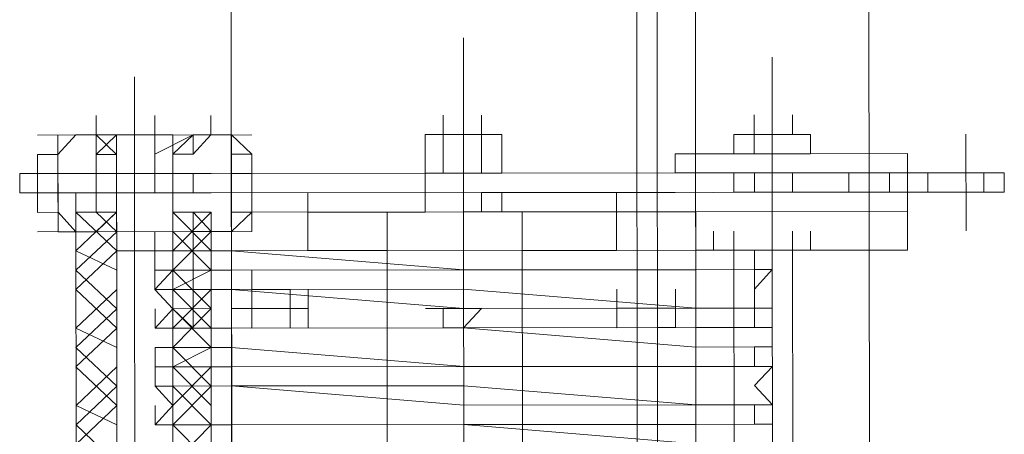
# Model space of a CAD drawing. Header units: inches. Extents: x -5850 to 5646, y 8947 to 13007.
# Tile 90 of 256: x -4227 to -4205, y 10589 to 10598. Entities that reach past the tile are written whole.
import ezdxf

# ---------------------------------------------------------------- set-up
doc = ezdxf.new("R2010")
doc.units = ezdxf.units.IN
doc.header["$MEASUREMENT"] = 0
doc.layers.add('at_Entity', color=7, linetype='Continuous')

msp = doc.modelspace()

# ---------------------------------------------------------------- linework, layer by layer
at = {"layer": 'at_Entity', "color": 7, "lineweight": 20}
for p, q in [((-4212.949, 10500.153), (-4213.751, 11398.174)), ((-4212.557, 10560.981), (-4213.305, 11398.174)), ((-4208.676, 11398.178), (-4207.875, 10500.158)), ((-4207.875, 10500.158), (-4208.676, 11398.178)), ((-4221.87, 10560.973), (-4222.555, 11328.048)), ((-4211.666, 10500.154), (-4212.406, 11328.057)), ((-4217.272, 10595.612), (-4217.273, 10596.036)), ((-4216.826, 10595.612), (-4216.827, 10596.036)), ((-4216.826, 10595.612), (-4216.827, 10596.036)), ((-4216.436, 10595.613), (-4216.436, 10596.037)), ((-4216.436, 10595.613), (-4216.436, 10596.037)), ((-4216.436, 10595.613), (-4216.436, 10596.037)), ((-4216.436, 10595.613), (-4216.436, 10596.037)), ((-4216.436, 10595.613), (-4216.436, 10596.037)), ((-4210.469, 10595.618), (-4210.47, 10596.042)), ((-4209.633, 10595.619), (-4209.633, 10596.043)), ((-4225.302, 10595.605), (-4225.693, 10595.604)), ((-4225.693, 10595.604), (-4225.692, 10595.181)), ((-4225.692, 10595.181), (-4225.302, 10595.605)), ((-4225.302, 10595.605), (-4224.41, 10595.606)), ((-4225.302, 10595.605), (-4224.856, 10595.605)), ((-4224.856, 10595.605), (-4224.856, 10595.181)), ((-4223.183, 10595.607), (-4224.41, 10595.606)), ((-4224.41, 10595.606), (-4223.183, 10595.607)), ((-4224.02, 10595.606), (-4224.41, 10595.606)), ((-4224.41, 10595.606), (-4224.409, 10594.764)), ((-4224.409, 10594.764), (-4224.41, 10595.606)), ((-4223.574, 10595.606), (-4224.02, 10595.606)), ((-4223.574, 10595.606), (-4223.573, 10594.764)), ((-4223.183, 10595.183), (-4222.737, 10595.607)), ((-4223.183, 10595.607), (-4223.183, 10594.765)), ((-4222.737, 10595.607), (-4222.347, 10595.607)), ((-4222.737, 10595.183), (-4222.347, 10595.607)), ((-4222.347, 10595.607), (-4221.901, 10595.608)), ((-4222.347, 10595.607), (-4221.901, 10595.608)), ((-4221.901, 10595.608), (-4221.454, 10595.184)), ((-4221.901, 10595.608), (-4221.9, 10595.184)), ((-4216.436, 10595.613), (-4217.663, 10595.612)), ((-4217.662, 10594.77), (-4217.663, 10595.612)), ((-4217.663, 10595.612), (-4216.826, 10595.612)), ((-4217.272, 10595.612), (-4217.272, 10594.77)), ((-4216.826, 10595.612), (-4217.272, 10595.612)), ((-4216.826, 10595.612), (-4216.436, 10595.613)), ((-4216.436, 10595.613), (-4216.826, 10595.612)), ((-4216.826, 10595.612), (-4216.826, 10594.77)), ((-4216.436, 10595.613), (-4216.435, 10594.771)), ((-4216.436, 10595.613), (-4215.99, 10595.613)), ((-4215.99, 10595.613), (-4215.989, 10594.771)), ((-4210.915, 10595.618), (-4210.915, 10595.194)), ((-4210.915, 10595.618), (-4210.469, 10595.618)), ((-4210.915, 10595.618), (-4210.469, 10595.618)), ((-4210.469, 10595.618), (-4209.633, 10595.619)), ((-4210.469, 10595.194), (-4210.469, 10595.618)), ((-4210.469, 10595.618), (-4210.079, 10595.618)), ((-4210.079, 10595.618), (-4210.469, 10595.618)), ((-4210.079, 10595.618), (-4210.469, 10595.618)), ((-4210.469, 10595.618), (-4210.469, 10595.194)), ((-4209.242, 10595.619), (-4210.079, 10595.618)), ((-4209.633, 10595.619), (-4209.242, 10595.619)), ((-4209.242, 10595.619), (-4209.242, 10595.195)), ((-4225.692, 10595.181), (-4226.139, 10595.18)), ((-4226.139, 10595.18), (-4226.138, 10594.338)), ((-4225.692, 10594.762), (-4225.692, 10595.181)), ((-4225.692, 10594.762), (-4225.692, 10595.181)), ((-4224.856, 10595.181), (-4224.41, 10595.182)), ((-4224.856, 10594.763), (-4224.856, 10595.181)), ((-4224.856, 10594.763), (-4224.856, 10595.181)), ((-4223.183, 10594.765), (-4223.183, 10595.183)), ((-4223.183, 10595.183), (-4222.737, 10595.183)), ((-4223.183, 10594.765), (-4223.183, 10595.183)), ((-4221.9, 10595.184), (-4221.454, 10595.184)), ((-4221.9, 10594.766), (-4221.9, 10595.184)), ((-4221.454, 10595.184), (-4221.454, 10594.766)), ((-4221.454, 10595.184), (-4221.454, 10594.342)), ((-4217.662, 10594.77), (-4217.662, 10595.188)), ((-4217.662, 10594.77), (-4217.662, 10595.188)), ((-4215.989, 10594.771), (-4215.989, 10595.189)), ((-4215.989, 10594.771), (-4215.989, 10595.189)), ((-4210.469, 10595.194), (-4212.197, 10595.193)), ((-4212.197, 10594.775), (-4212.197, 10595.193)), ((-4212.197, 10594.775), (-4212.197, 10595.193)), ((-4210.078, 10595.195), (-4210.469, 10595.194)), ((-4210.078, 10594.776), (-4210.078, 10595.195)), ((-4209.242, 10595.195), (-4210.078, 10595.195)), ((-4210.078, 10594.776), (-4210.078, 10595.195)), ((-4209.242, 10595.195), (-4207.123, 10595.197)), ((-4207.123, 10595.197), (-4207.123, 10594.779)), ((-4210.078, 10594.776), (-4212.197, 10594.775)), ((-4210.078, 10594.776), (-4210.915, 10594.776)), ((-4208.795, 10594.778), (-4210.078, 10594.776)), ((-4208.405, 10594.778), (-4210.078, 10594.776)), ((-4210.078, 10594.353), (-4210.078, 10594.776)), ((-4209.632, 10594.353), (-4209.632, 10594.777)), ((-4208.405, 10594.778), (-4208.795, 10594.778)), ((-4208.405, 10594.778), (-4207.123, 10594.779)), ((-4207.959, 10594.778), (-4208.405, 10594.778)), ((-4208.405, 10594.354), (-4208.405, 10594.778)), ((-4207.959, 10594.778), (-4207.513, 10594.779)), ((-4207.513, 10594.779), (-4207.513, 10594.355)), ((-4207.123, 10594.779), (-4207.513, 10594.779)), ((-4205.84, 10594.78), (-4207.123, 10594.779)), ((-4206.676, 10594.356), (-4206.676, 10594.779)), ((-4205.004, 10594.781), (-4205.84, 10594.78)), ((-4205.449, 10594.357), (-4205.45, 10594.781)), ((-4205.003, 10594.357), (-4205.004, 10594.781)), ((-4226.138, 10594.762), (-4226.528, 10594.762)), ((-4226.528, 10594.762), (-4226.528, 10594.338)), ((-4226.138, 10594.338), (-4226.138, 10594.762)), ((-4226.138, 10594.762), (-4225.692, 10594.762)), ((-4225.692, 10594.762), (-4226.138, 10594.762)), ((-4226.138, 10594.762), (-4226.138, 10594.338)), ((-4224.856, 10594.763), (-4225.692, 10594.762)), ((-4225.691, 10593.915), (-4225.692, 10594.762)), ((-4225.692, 10594.762), (-4225.691, 10593.915)), ((-4225.692, 10594.762), (-4225.692, 10594.339)), ((-4224.409, 10594.764), (-4224.856, 10594.763)), ((-4224.856, 10594.763), (-4224.409, 10594.764)), ((-4223.183, 10594.765), (-4224.409, 10594.764)), ((-4224.409, 10594.764), (-4223.183, 10594.765)), ((-4224.409, 10594.34), (-4224.409, 10594.764)), ((-4224.409, 10594.764), (-4224.409, 10594.34)), ((-4222.737, 10594.765), (-4223.573, 10594.764)), ((-4223.573, 10594.764), (-4223.573, 10594.341)), ((-4223.573, 10594.764), (-4223.573, 10594.341)), ((-4223.573, 10594.341), (-4223.573, 10594.764)), ((-4223.182, 10594.341), (-4223.183, 10594.765)), ((-4222.346, 10594.765), (-4222.737, 10594.765)), ((-4217.662, 10594.77), (-4222.346, 10594.765)), ((-4221.454, 10594.766), (-4221.9, 10594.766)), ((-4221.9, 10594.766), (-4221.899, 10593.918)), ((-4221.454, 10594.766), (-4221.454, 10594.342)), ((-4221.454, 10594.766), (-4221.454, 10594.342)), ((-4217.662, 10594.77), (-4216.435, 10594.771)), ((-4216.435, 10594.771), (-4217.662, 10594.77)), ((-4217.272, 10594.77), (-4217.662, 10594.77)), ((-4217.662, 10594.346), (-4217.662, 10594.77)), ((-4217.272, 10594.77), (-4216.435, 10594.771)), ((-4216.435, 10594.771), (-4215.989, 10594.771)), ((-4216.435, 10594.771), (-4215.989, 10594.771)), ((-4212.197, 10594.775), (-4215.989, 10594.771)), ((-4212.197, 10594.775), (-4215.989, 10594.771)), ((-4210.915, 10594.776), (-4212.197, 10594.775)), ((-4210.914, 10594.352), (-4210.915, 10594.776)), ((-4222.346, 10594.342), (-4216.435, 10594.347)), ((-4220.227, 10594.344), (-4217.662, 10594.346)), ((-4217.662, 10594.346), (-4217.661, 10593.922)), ((-4212.197, 10594.351), (-4216.435, 10594.347)), ((-4216.435, 10594.347), (-4213.479, 10594.35)), ((-4216.435, 10594.347), (-4215.989, 10594.347)), ((-4216.434, 10593.923), (-4216.435, 10594.347)), ((-4216.435, 10594.347), (-4216.434, 10593.923)), ((-4215.988, 10593.924), (-4215.989, 10594.347)), ((-4212.197, 10594.351), (-4213.479, 10594.35)), ((-4213.479, 10594.35), (-4213.479, 10593.926)), ((-4213.479, 10593.926), (-4213.479, 10594.35)), ((-4213.479, 10593.926), (-4213.479, 10594.35)), ((-4207.122, 10594.355), (-4212.197, 10594.351)), ((-4210.914, 10594.352), (-4212.197, 10594.351)), ((-4209.241, 10594.353), (-4211.36, 10594.351)), ((-4209.241, 10594.353), (-4211.36, 10594.351)), ((-4210.078, 10594.353), (-4210.914, 10594.352)), ((-4208.795, 10594.354), (-4210.078, 10594.353)), ((-4208.795, 10594.354), (-4208.405, 10594.354)), ((-4207.959, 10594.354), (-4208.405, 10594.354)), ((-4207.513, 10594.355), (-4207.959, 10594.354)), ((-4207.122, 10594.355), (-4207.513, 10594.355)), ((-4205.84, 10594.356), (-4207.122, 10594.355)), ((-4207.122, 10594.355), (-4207.122, 10593.931)), ((-4205.003, 10594.357), (-4205.84, 10594.356)), ((-4226.138, 10594.338), (-4226.528, 10594.338)), ((-4225.692, 10594.339), (-4226.138, 10594.338)), ((-4225.692, 10594.339), (-4226.138, 10594.338)), ((-4226.138, 10594.338), (-4226.137, 10593.914)), ((-4225.691, 10593.915), (-4225.692, 10594.339)), ((-4224.855, 10594.339), (-4225.692, 10594.339)), ((-4224.409, 10594.34), (-4224.855, 10594.339)), ((-4224.855, 10593.916), (-4224.855, 10594.339)), ((-4224.855, 10593.916), (-4224.855, 10594.339)), ((-4224.409, 10594.34), (-4223.573, 10594.341)), ((-4224.409, 10594.34), (-4224.408, 10593.074)), ((-4223.573, 10594.341), (-4223.182, 10594.341)), ((-4223.182, 10593.917), (-4223.182, 10594.341)), ((-4223.182, 10594.341), (-4223.182, 10593.917)), ((-4223.182, 10593.917), (-4223.182, 10594.341)), ((-4223.182, 10593.917), (-4223.182, 10594.341)), ((-4222.736, 10594.341), (-4223.182, 10594.341)), ((-4223.182, 10594.341), (-4223.181, 10593.075)), ((-4223.182, 10593.917), (-4223.182, 10594.341)), ((-4222.346, 10594.342), (-4222.736, 10594.341)), ((-4221.899, 10593.918), (-4221.9, 10594.342)), ((-4221.454, 10594.342), (-4221.453, 10593.919)), ((-4221.454, 10594.342), (-4221.453, 10593.919)), ((-4221.454, 10594.342), (-4221.453, 10593.919)), ((-4220.226, 10593.078), (-4220.227, 10594.344)), ((-4225.301, 10593.915), (-4224.409, 10593.916)), ((-4224.855, 10593.916), (-4224.409, 10593.916)), ((-4224.855, 10593.916), (-4224.409, 10593.916)), ((-4224.409, 10593.916), (-4224.408, 10593.074)), ((-4224.408, 10593.074), (-4224.409, 10593.916)), ((-4223.182, 10593.917), (-4223.181, 10593.075)), ((-4223.182, 10593.917), (-4222.736, 10593.917)), ((-4223.181, 10593.075), (-4223.182, 10593.917)), ((-4223.182, 10593.917), (-4222.736, 10593.917)), ((-4222.736, 10593.917), (-4222.345, 10593.918)), ((-4222.321, 10566.041), (-4222.345, 10593.918)), ((-4221.899, 10593.918), (-4216.825, 10593.923)), ((-4221.453, 10593.919), (-4221.899, 10593.494)), ((-4221.899, 10593.918), (-4221.899, 10593.494)), ((-4221.874, 10566.042), (-4221.899, 10593.918)), ((-4221.899, 10593.076), (-4221.899, 10593.918)), ((-4221.453, 10593.919), (-4221.453, 10593.495)), ((-4220.226, 10593.92), (-4218.107, 10593.922)), ((-4218.498, 10593.921), (-4218.107, 10593.922)), ((-4218.473, 10566.045), (-4218.498, 10593.921)), ((-4215.988, 10593.924), (-4218.107, 10593.922)), ((-4218.107, 10593.922), (-4217.661, 10593.922)), ((-4217.661, 10593.922), (-4215.988, 10593.924)), ((-4216.825, 10593.923), (-4216.434, 10593.923)), ((-4211.75, 10593.927), (-4216.434, 10593.923)), ((-4215.988, 10593.924), (-4213.479, 10593.926)), ((-4215.988, 10593.924), (-4215.542, 10593.924)), ((-4215.517, 10566.047), (-4215.542, 10593.924)), ((-4213.479, 10593.926), (-4207.122, 10593.931)), ((-4213.478, 10593.084), (-4213.479, 10593.926)), ((-4211.75, 10593.927), (-4211.749, 10593.085)), ((-4211.725, 10566.051), (-4211.75, 10593.927)), ((-4207.121, 10593.089), (-4207.122, 10593.931)), ((-4226.137, 10593.914), (-4225.691, 10593.915)), ((-4225.301, 10593.491), (-4225.691, 10593.915)), ((-4225.691, 10593.915), (-4225.691, 10593.491)), ((-4225.691, 10593.915), (-4225.691, 10593.491)), ((-4225.301, 10593.491), (-4225.301, 10593.915)), ((-4225.276, 10566.039), (-4225.301, 10593.915)), ((-4225.301, 10593.491), (-4225.691, 10593.491)), ((-4224.408, 10593.074), (-4224.408, 10593.492)), ((-4224.408, 10593.074), (-4224.408, 10593.492)), ((-4224.408, 10593.074), (-4224.408, 10593.492)), ((-4223.571, 10593.075), (-4223.572, 10593.493)), ((-4223.181, 10593.075), (-4223.182, 10593.493)), ((-4223.181, 10593.075), (-4223.182, 10593.493)), ((-4223.181, 10593.075), (-4223.182, 10593.493)), ((-4223.181, 10593.075), (-4223.182, 10593.493)), ((-4222.735, 10593.075), (-4222.735, 10593.494)), ((-4222.735, 10593.075), (-4222.735, 10593.494)), ((-4221.899, 10593.494), (-4222.345, 10593.494)), ((-4221.899, 10593.494), (-4222.345, 10593.494)), ((-4222.345, 10593.076), (-4222.345, 10593.494)), ((-4222.345, 10593.076), (-4222.345, 10593.494)), ((-4221.899, 10593.076), (-4221.899, 10593.494)), ((-4213.478, 10593.084), (-4213.479, 10593.502)), ((-4213.478, 10593.084), (-4213.479, 10593.502)), ((-4213.478, 10593.084), (-4213.479, 10593.502)), ((-4211.749, 10593.085), (-4211.75, 10593.503)), ((-4211.359, 10593.086), (-4211.359, 10593.504)), ((-4210.913, 10593.086), (-4210.913, 10593.504)), ((-4210.913, 10593.086), (-4210.913, 10593.504)), ((-4209.63, 10593.087), (-4209.631, 10593.505)), ((-4209.24, 10593.087), (-4209.24, 10593.506)), ((-4207.121, 10593.089), (-4207.121, 10593.508)), ((-4224.408, 10593.074), (-4223.181, 10593.075)), ((-4223.181, 10593.075), (-4224.408, 10593.074)), ((-4224.408, 10592.65), (-4224.408, 10593.074)), ((-4224.408, 10592.65), (-4224.408, 10593.074)), ((-4224.385, 10567.305), (-4224.408, 10593.074)), ((-4224.408, 10593.074), (-4224.408, 10592.65)), ((-4222.735, 10593.075), (-4223.571, 10593.075)), ((-4222.735, 10593.075), (-4223.571, 10593.075)), ((-4223.571, 10593.075), (-4223.571, 10592.651)), ((-4223.181, 10592.651), (-4223.181, 10593.075)), ((-4223.181, 10593.075), (-4223.158, 10567.306)), ((-4223.181, 10593.075), (-4223.181, 10592.651)), ((-4222.735, 10593.075), (-4222.345, 10593.076)), ((-4222.735, 10593.075), (-4222.345, 10593.076)), ((-4222.735, 10592.652), (-4222.735, 10593.075)), ((-4222.735, 10593.075), (-4222.735, 10592.652)), ((-4222.735, 10592.652), (-4222.735, 10593.075)), ((-4222.345, 10593.076), (-4221.899, 10593.076)), ((-4222.345, 10593.076), (-4222.344, 10592.652)), ((-4222.345, 10593.076), (-4222.344, 10592.652)), ((-4221.899, 10593.076), (-4222.345, 10593.076)), ((-4216.824, 10593.081), (-4221.899, 10593.076)), ((-4221.899, 10593.076), (-4216.824, 10592.657)), ((-4220.226, 10593.078), (-4218.497, 10593.079)), ((-4218.497, 10593.079), (-4220.226, 10593.078)), ((-4211.749, 10593.085), (-4216.824, 10593.081)), ((-4215.541, 10593.082), (-4213.478, 10593.084)), ((-4213.478, 10593.084), (-4215.541, 10593.082)), ((-4207.121, 10593.089), (-4213.478, 10593.084)), ((-4213.478, 10593.084), (-4211.359, 10593.086)), ((-4210.467, 10593.086), (-4211.749, 10593.085)), ((-4211.359, 10593.086), (-4210.077, 10593.087)), ((-4210.913, 10593.086), (-4211.359, 10593.086)), ((-4210.913, 10593.086), (-4211.359, 10593.086)), ((-4210.913, 10593.086), (-4209.24, 10593.087)), ((-4209.63, 10593.087), (-4210.913, 10593.086)), ((-4210.89, 10567.317), (-4210.913, 10593.086)), ((-4210.467, 10592.663), (-4210.467, 10593.086)), ((-4210.077, 10593.087), (-4207.121, 10593.089)), ((-4210.076, 10592.663), (-4210.077, 10593.087)), ((-4209.24, 10593.087), (-4209.63, 10593.087)), ((-4209.63, 10593.087), (-4209.607, 10567.319)), ((-4224.385, 10567.305), (-4224.408, 10592.65)), ((-4223.571, 10592.651), (-4222.735, 10592.652)), ((-4223.571, 10592.227), (-4223.571, 10592.651)), ((-4223.571, 10592.651), (-4223.181, 10592.651)), ((-4223.181, 10592.651), (-4223.571, 10592.227)), ((-4223.158, 10567.306), (-4223.181, 10592.651)), ((-4222.734, 10592.228), (-4222.735, 10592.652)), ((-4222.735, 10592.652), (-4222.734, 10592.228)), ((-4222.734, 10592.228), (-4222.735, 10592.652)), ((-4222.344, 10592.652), (-4222.735, 10592.652)), ((-4222.734, 10592.228), (-4222.735, 10592.652)), ((-4222.734, 10592.228), (-4222.735, 10592.652)), ((-4222.344, 10592.652), (-4221.898, 10592.652)), ((-4222.344, 10592.228), (-4222.344, 10592.652)), ((-4222.344, 10592.652), (-4222.344, 10592.228)), ((-4222.344, 10592.652), (-4222.344, 10592.228)), ((-4222.344, 10592.228), (-4222.344, 10592.652)), ((-4216.824, 10592.657), (-4221.898, 10592.652)), ((-4216.824, 10592.657), (-4211.749, 10592.661)), ((-4211.749, 10592.661), (-4216.824, 10592.657)), ((-4211.749, 10592.661), (-4210.076, 10592.663)), ((-4210.076, 10592.663), (-4211.749, 10592.661)), ((-4210.076, 10592.663), (-4210.467, 10592.663)), ((-4210.466, 10592.239), (-4210.076, 10592.663)), ((-4222.734, 10592.228), (-4223.571, 10592.227)), ((-4223.571, 10592.227), (-4222.734, 10592.228)), ((-4223.571, 10592.227), (-4223.18, 10591.809)), ((-4222.344, 10592.228), (-4222.734, 10592.228)), ((-4222.734, 10591.81), (-4222.734, 10592.228)), ((-4222.734, 10591.81), (-4222.734, 10592.228)), ((-4222.734, 10592.228), (-4222.344, 10592.228)), ((-4222.344, 10592.228), (-4221.898, 10592.229)), ((-4221.898, 10592.229), (-4222.344, 10592.228)), ((-4222.344, 10591.81), (-4222.344, 10592.228)), ((-4222.344, 10592.228), (-4222.344, 10591.81)), ((-4216.823, 10592.233), (-4221.898, 10592.229)), ((-4221.898, 10592.229), (-4216.823, 10591.815)), ((-4220.615, 10592.23), (-4221.452, 10592.229)), ((-4221.451, 10591.811), (-4221.452, 10592.229)), ((-4221.451, 10591.811), (-4221.452, 10592.229)), ((-4221.451, 10591.811), (-4221.452, 10592.229)), ((-4220.615, 10591.811), (-4220.615, 10592.23)), ((-4220.615, 10591.811), (-4220.615, 10592.23)), ((-4220.615, 10592.23), (-4220.614, 10591.388)), ((-4220.615, 10591.811), (-4220.615, 10592.23)), ((-4220.615, 10591.811), (-4220.615, 10592.23)), ((-4220.615, 10591.811), (-4220.615, 10592.23)), ((-4220.615, 10591.811), (-4220.615, 10592.23)), ((-4220.225, 10592.23), (-4220.224, 10591.388)), ((-4216.823, 10592.233), (-4211.748, 10591.819)), ((-4213.477, 10591.818), (-4213.477, 10592.236)), ((-4213.477, 10591.818), (-4213.477, 10592.236)), ((-4213.477, 10591.818), (-4213.477, 10592.236)), ((-4213.477, 10591.818), (-4213.477, 10592.236)), ((-4213.031, 10591.818), (-4213.031, 10592.236)), ((-4212.194, 10591.819), (-4212.195, 10592.237)), ((-4210.466, 10591.821), (-4210.466, 10592.239)), ((-4210.075, 10591.821), (-4210.076, 10592.239)), ((-4223.57, 10591.385), (-4223.57, 10591.809)), ((-4223.18, 10591.809), (-4223.57, 10591.385)), ((-4223.18, 10591.809), (-4222.734, 10591.81)), ((-4222.734, 10591.386), (-4223.18, 10591.809)), ((-4222.344, 10591.81), (-4222.343, 10591.386)), ((-4220.615, 10591.811), (-4221.451, 10591.811)), ((-4221.451, 10591.811), (-4221.061, 10591.811)), ((-4221.061, 10591.811), (-4221.451, 10591.811)), ((-4221.451, 10591.811), (-4221.451, 10591.387)), ((-4221.451, 10591.387), (-4221.451, 10591.811)), ((-4221.451, 10591.387), (-4221.451, 10591.811)), ((-4220.615, 10591.811), (-4220.614, 10591.388)), ((-4220.224, 10591.812), (-4220.224, 10591.388)), ((-4217.269, 10591.814), (-4216.823, 10591.815)), ((-4217.269, 10591.391), (-4217.269, 10591.814)), ((-4211.748, 10591.819), (-4216.823, 10591.815)), ((-4216.823, 10591.815), (-4216.433, 10591.815)), ((-4216.433, 10591.815), (-4216.823, 10591.391)), ((-4212.194, 10591.819), (-4213.477, 10591.818)), ((-4212.194, 10591.819), (-4213.477, 10591.818)), ((-4213.477, 10591.394), (-4213.477, 10591.818)), ((-4213.477, 10591.818), (-4213.477, 10591.394)), ((-4213.477, 10591.394), (-4213.477, 10591.818)), ((-4213.477, 10591.818), (-4213.477, 10591.394)), ((-4213.031, 10591.818), (-4213.031, 10591.394)), ((-4213.031, 10591.818), (-4213.031, 10591.394)), ((-4212.194, 10591.819), (-4212.585, 10591.819)), ((-4212.585, 10591.819), (-4212.584, 10591.395)), ((-4212.194, 10591.395), (-4212.194, 10591.819)), ((-4212.194, 10591.395), (-4212.194, 10591.819)), ((-4211.748, 10591.819), (-4210.075, 10591.821)), ((-4210.075, 10591.821), (-4211.748, 10591.819)), ((-4210.075, 10591.821), (-4210.466, 10591.821)), ((-4210.465, 10591.397), (-4210.466, 10591.821)), ((-4210.466, 10591.821), (-4210.075, 10591.821)), ((-4221.897, 10591.387), (-4223.57, 10591.385)), ((-4223.57, 10591.385), (-4222.734, 10591.386)), ((-4223.57, 10591.385), (-4223.18, 10591.385)), ((-4223.18, 10591.385), (-4223.179, 10590.962)), ((-4222.343, 10591.386), (-4222.734, 10591.386)), ((-4222.343, 10591.386), (-4221.897, 10591.387)), ((-4221.897, 10591.387), (-4216.823, 10591.391)), ((-4216.823, 10591.391), (-4221.897, 10591.387)), ((-4220.614, 10591.388), (-4221.451, 10591.387)), ((-4221.451, 10591.387), (-4220.614, 10591.388)), ((-4216.823, 10591.391), (-4217.269, 10591.391)), ((-4211.748, 10591.396), (-4216.823, 10591.391)), ((-4216.823, 10591.391), (-4211.748, 10590.972)), ((-4212.194, 10591.395), (-4213.477, 10591.394)), ((-4212.194, 10591.395), (-4213.477, 10591.394)), ((-4212.584, 10591.395), (-4212.194, 10591.395)), ((-4211.748, 10591.396), (-4210.075, 10591.397)), ((-4210.075, 10591.397), (-4210.465, 10591.397)), ((-4210.075, 10590.973), (-4210.075, 10591.397)), ((-4223.57, 10590.961), (-4221.897, 10590.963)), ((-4223.179, 10590.962), (-4223.57, 10590.961)), ((-4223.57, 10590.961), (-4223.569, 10590.537)), ((-4221.897, 10590.963), (-4216.822, 10590.543)), ((-4211.748, 10590.972), (-4210.075, 10590.973)), ((-4210.465, 10590.549), (-4210.465, 10590.973)), ((-4210.465, 10590.973), (-4210.075, 10590.973)), ((-4210.074, 10590.549), (-4210.075, 10590.973)), ((-4223.569, 10590.537), (-4221.896, 10590.539)), ((-4223.569, 10590.537), (-4223.179, 10590.538)), ((-4223.569, 10590.119), (-4223.569, 10590.537)), ((-4223.179, 10590.538), (-4223.178, 10590.12)), ((-4221.896, 10590.539), (-4216.822, 10590.543)), ((-4216.822, 10590.543), (-4211.747, 10590.548)), ((-4211.747, 10590.548), (-4216.822, 10590.543)), ((-4211.747, 10590.548), (-4210.074, 10590.549)), ((-4210.074, 10590.549), (-4211.747, 10590.548)), ((-4210.074, 10590.549), (-4210.465, 10590.549)), ((-4210.464, 10590.131), (-4210.074, 10590.549)), ((-4223.569, 10590.119), (-4221.896, 10590.121)), ((-4221.896, 10590.121), (-4223.569, 10590.119)), ((-4223.178, 10590.12), (-4223.569, 10590.119)), ((-4223.569, 10590.119), (-4223.178, 10589.696)), ((-4216.821, 10590.125), (-4221.896, 10590.121)), ((-4221.896, 10590.121), (-4216.821, 10589.701)), ((-4216.821, 10590.125), (-4211.746, 10589.706)), ((-4210.074, 10589.707), (-4210.464, 10590.131)), ((-4210.074, 10589.707), (-4210.074, 10590.131)), ((-4223.178, 10589.696), (-4223.568, 10589.272)), ((-4223.568, 10589.272), (-4223.568, 10589.695)), ((-4211.746, 10589.706), (-4216.821, 10589.701)), ((-4211.746, 10589.706), (-4210.074, 10589.707)), ((-4210.074, 10589.707), (-4211.746, 10589.706)), ((-4210.464, 10589.283), (-4210.464, 10589.707)), ((-4210.464, 10589.707), (-4210.074, 10589.707)), ((-4223.568, 10589.272), (-4221.895, 10589.273)), ((-4221.895, 10589.273), (-4223.568, 10589.272)), ((-4223.568, 10589.272), (-4223.178, 10589.272)), ((-4223.178, 10589.272), (-4223.177, 10588.848)), ((-4221.895, 10589.273), (-4216.821, 10589.278)), ((-4221.895, 10589.273), (-4216.821, 10589.278)), ((-4211.746, 10589.282), (-4216.821, 10589.278)), ((-4216.821, 10589.278), (-4211.746, 10588.858)), ((-4211.746, 10589.282), (-4210.073, 10589.284)), ((-4210.073, 10589.284), (-4210.464, 10589.283)), ((-4210.073, 10588.86), (-4210.073, 10589.284))]:
    msp.add_line(p, q, dxfattribs=at)
at = {"layer": 'at_Entity', "color": 3, "lineweight": 20}
for p, q in [((-4216.828, 10597.726), (-4216.825, 10593.923)), ((-4210.08, 10597.308), (-4210.078, 10594.776)), ((-4224.021, 10596.877), (-4224.017, 10592.65)), ((-4224.856, 10595.605), (-4224.857, 10596.029)), ((-4224.02, 10595.606), (-4224.02, 10596.03)), ((-4223.574, 10595.606), (-4223.574, 10596.03)), ((-4222.347, 10595.607), (-4222.347, 10596.031)), ((-4217.272, 10595.612), (-4217.273, 10596.036)), ((-4216.826, 10595.612), (-4216.827, 10596.036)), ((-4216.436, 10595.613), (-4216.436, 10596.037)), ((-4221.455, 10595.608), (-4226.139, 10595.604)), ((-4225.302, 10595.605), (-4225.693, 10595.604)), ((-4225.693, 10595.604), (-4225.692, 10595.181)), ((-4224.856, 10595.605), (-4225.302, 10595.605)), ((-4224.41, 10595.606), (-4224.856, 10595.181)), ((-4224.41, 10595.606), (-4224.856, 10595.605)), ((-4224.41, 10595.182), (-4224.856, 10595.605)), ((-4224.856, 10595.605), (-4224.856, 10595.181)), ((-4224.41, 10595.182), (-4224.41, 10595.606)), ((-4223.574, 10595.606), (-4223.183, 10595.607)), ((-4222.737, 10595.607), (-4223.573, 10595.183)), ((-4223.183, 10595.183), (-4222.737, 10595.607)), ((-4222.737, 10595.183), (-4222.737, 10595.607)), ((-4222.737, 10595.607), (-4222.347, 10595.607)), ((-4222.737, 10595.183), (-4222.737, 10595.607)), ((-4222.347, 10595.607), (-4221.901, 10595.608)), ((-4221.901, 10595.608), (-4221.9, 10595.184)), ((-4221.899, 10593.076), (-4221.901, 10595.608)), ((-4210.078, 10594.776), (-4210.079, 10595.618)), ((-4205.841, 10595.622), (-4205.839, 10593.509)), ((-4225.692, 10595.181), (-4226.139, 10595.18)), ((-4226.139, 10595.18), (-4226.137, 10593.914)), ((-4225.692, 10595.181), (-4225.691, 10593.915)), ((-4224.856, 10594.763), (-4224.856, 10595.181)), ((-4224.856, 10594.763), (-4224.856, 10595.181)), ((-4224.409, 10593.916), (-4224.41, 10595.182)), ((-4223.182, 10593.917), (-4223.183, 10595.183)), ((-4223.183, 10595.183), (-4222.737, 10595.183)), ((-4221.9, 10595.184), (-4221.454, 10595.184)), ((-4221.454, 10595.184), (-4221.453, 10593.919)), ((-4210.076, 10592.663), (-4210.078, 10594.776)), ((-4210.078, 10594.776), (-4210.077, 10593.087)), ((-4207.122, 10594.355), (-4207.123, 10594.779)), ((-4224.855, 10594.339), (-4224.856, 10594.763)), ((-4224.855, 10594.339), (-4224.856, 10594.763)), ((-4222.736, 10594.341), (-4222.737, 10594.765)), ((-4222.736, 10594.341), (-4222.737, 10594.765)), ((-4216.824, 10592.657), (-4216.826, 10594.77)), ((-4216.826, 10594.77), (-4216.825, 10594.347)), ((-4210.468, 10594.352), (-4210.468, 10594.776)), ((-4216.825, 10594.347), (-4216.825, 10593.923)), ((-4225.301, 10593.915), (-4225.301, 10594.339)), ((-4224.855, 10593.916), (-4224.855, 10594.339)), ((-4224.409, 10593.916), (-4224.409, 10594.34)), ((-4225.3, 10593.073), (-4224.409, 10593.916)), ((-4224.855, 10593.916), (-4224.408, 10593.492)), ((-4224.855, 10593.916), (-4224.409, 10593.916)), ((-4224.854, 10593.492), (-4224.409, 10593.916)), ((-4224.408, 10593.074), (-4224.409, 10593.916)), ((-4222.736, 10593.917), (-4223.182, 10593.917)), ((-4223.182, 10593.917), (-4222.736, 10593.917)), ((-4223.182, 10593.917), (-4222.345, 10593.076)), ((-4223.181, 10593.075), (-4223.182, 10593.917)), ((-4223.182, 10593.917), (-4222.736, 10593.917)), ((-4223.181, 10593.075), (-4222.345, 10593.918)), ((-4222.735, 10593.494), (-4222.736, 10593.917)), ((-4222.736, 10593.917), (-4222.345, 10593.494)), ((-4221.453, 10593.919), (-4221.899, 10593.918)), ((-4221.899, 10593.918), (-4221.899, 10593.494)), ((-4216.825, 10593.923), (-4216.824, 10593.081)), ((-4226.137, 10593.914), (-4225.691, 10593.915)), ((-4225.691, 10593.915), (-4225.691, 10593.491)), ((-4225.301, 10593.915), (-4224.408, 10593.074)), ((-4221.453, 10593.495), (-4226.137, 10593.491)), ((-4225.691, 10593.491), (-4224.854, 10593.492)), ((-4225.3, 10592.649), (-4224.408, 10593.492)), ((-4224.408, 10593.074), (-4224.408, 10593.492)), ((-4223.182, 10593.493), (-4222.344, 10592.652)), ((-4223.181, 10592.651), (-4222.345, 10593.494)), ((-4221.899, 10593.494), (-4222.735, 10593.494)), ((-4222.735, 10593.075), (-4222.735, 10593.494)), ((-4222.735, 10593.075), (-4222.735, 10593.494)), ((-4216.824, 10593.081), (-4216.824, 10593.499)), ((-4225.3, 10593.073), (-4224.408, 10592.65)), ((-4225.299, 10592.226), (-4224.408, 10593.074)), ((-4222.735, 10593.075), (-4222.735, 10592.652)), ((-4216.824, 10593.081), (-4216.824, 10592.657)), ((-4216.823, 10591.815), (-4216.824, 10593.081)), ((-4216.824, 10592.657), (-4216.824, 10593.081)), ((-4210.467, 10593.086), (-4210.465, 10591.397)), ((-4210.077, 10593.087), (-4210.076, 10592.663)), ((-4210.076, 10592.663), (-4210.077, 10593.087)), ((-4210.077, 10593.087), (-4210.076, 10592.663)), ((-4225.3, 10592.649), (-4224.407, 10591.808)), ((-4224.013, 10588.424), (-4224.017, 10592.65)), ((-4223.181, 10592.651), (-4222.344, 10591.81)), ((-4223.18, 10592.227), (-4222.344, 10592.652)), ((-4222.735, 10592.652), (-4222.734, 10591.386)), ((-4221.452, 10592.229), (-4221.452, 10592.653)), ((-4216.824, 10592.657), (-4216.823, 10591.815)), ((-4210.076, 10592.663), (-4210.073, 10588.86)), ((-4225.299, 10592.226), (-4224.406, 10591.384)), ((-4225.299, 10591.383), (-4224.407, 10592.226)), ((-4223.18, 10591.385), (-4222.344, 10592.228)), ((-4223.18, 10592.227), (-4222.343, 10591.386)), ((-4221.452, 10592.229), (-4221.451, 10591.387)), ((-4221.451, 10591.811), (-4221.452, 10592.229)), ((-4221.452, 10592.229), (-4221.451, 10591.811)), ((-4221.451, 10591.811), (-4221.452, 10592.229)), ((-4221.451, 10591.387), (-4221.452, 10592.229)), ((-4221.451, 10591.811), (-4221.452, 10592.229)), ((-4220.615, 10592.23), (-4220.614, 10591.388)), ((-4216.823, 10591.815), (-4216.823, 10592.233)), ((-4216.823, 10591.815), (-4216.823, 10592.233)), ((-4213.477, 10591.818), (-4213.477, 10592.236)), ((-4212.194, 10591.819), (-4212.195, 10592.237)), ((-4225.298, 10590.96), (-4224.407, 10591.808)), ((-4223.18, 10591.809), (-4222.344, 10591.81)), ((-4223.18, 10591.809), (-4222.343, 10590.962)), ((-4223.179, 10590.962), (-4222.344, 10591.81)), ((-4221.897, 10591.81), (-4220.224, 10591.812)), ((-4221.451, 10591.811), (-4221.061, 10591.811)), ((-4221.451, 10591.387), (-4221.451, 10591.811)), ((-4217.659, 10591.814), (-4216.433, 10591.815)), ((-4216.823, 10591.391), (-4216.823, 10591.815)), ((-4216.823, 10591.391), (-4216.823, 10591.815)), ((-4216.823, 10591.815), (-4216.823, 10591.391)), ((-4213.477, 10591.394), (-4213.477, 10591.818)), ((-4213.477, 10591.394), (-4213.477, 10591.818)), ((-4213.477, 10591.394), (-4213.477, 10591.818)), ((-4212.194, 10591.819), (-4212.585, 10591.819)), ((-4212.585, 10591.819), (-4212.584, 10591.395)), ((-4212.194, 10591.819), (-4212.194, 10591.395)), ((-4212.194, 10591.395), (-4212.194, 10591.819)), ((-4212.194, 10591.395), (-4212.194, 10591.819)), ((-4225.299, 10591.383), (-4224.406, 10590.96)), ((-4225.298, 10590.536), (-4224.406, 10591.384)), ((-4216.823, 10591.391), (-4216.822, 10590.543)), ((-4213.477, 10591.394), (-4211.748, 10591.396)), ((-4225.298, 10590.96), (-4224.405, 10590.118)), ((-4223.179, 10590.538), (-4222.343, 10590.962)), ((-4223.179, 10590.962), (-4222.342, 10590.12)), ((-4216.822, 10590.543), (-4216.822, 10590.967)), ((-4216.822, 10590.967), (-4216.818, 10586.746)), ((-4225.298, 10590.536), (-4224.405, 10589.695)), ((-4225.297, 10589.694), (-4224.406, 10590.537)), ((-4223.179, 10590.538), (-4222.342, 10589.696)), ((-4223.178, 10589.696), (-4222.342, 10590.539)), ((-4216.822, 10590.543), (-4216.821, 10590.125)), ((-4225.297, 10589.27), (-4224.405, 10590.118)), ((-4223.178, 10589.272), (-4222.342, 10590.12)), ((-4223.178, 10590.12), (-4222.341, 10589.273)), ((-4216.821, 10590.125), (-4216.821, 10589.701)), ((-4216.821, 10589.701), (-4216.821, 10590.125)), ((-4225.297, 10589.694), (-4224.405, 10589.271)), ((-4225.296, 10588.846), (-4224.405, 10589.695)), ((-4216.821, 10589.701), (-4216.821, 10589.278)), ((-4216.821, 10589.278), (-4216.821, 10589.701)), ((-4216.821, 10589.701), (-4216.821, 10589.278)), ((-4225.297, 10589.27), (-4224.404, 10588.423)), ((-4223.178, 10589.272), (-4222.341, 10588.425)), ((-4223.177, 10588.424), (-4222.341, 10589.273)), ((-4216.821, 10589.278), (-4216.82, 10588.43))]:
    msp.add_line(p, q, dxfattribs=at)

doc.saveas('drawing.dxf')
